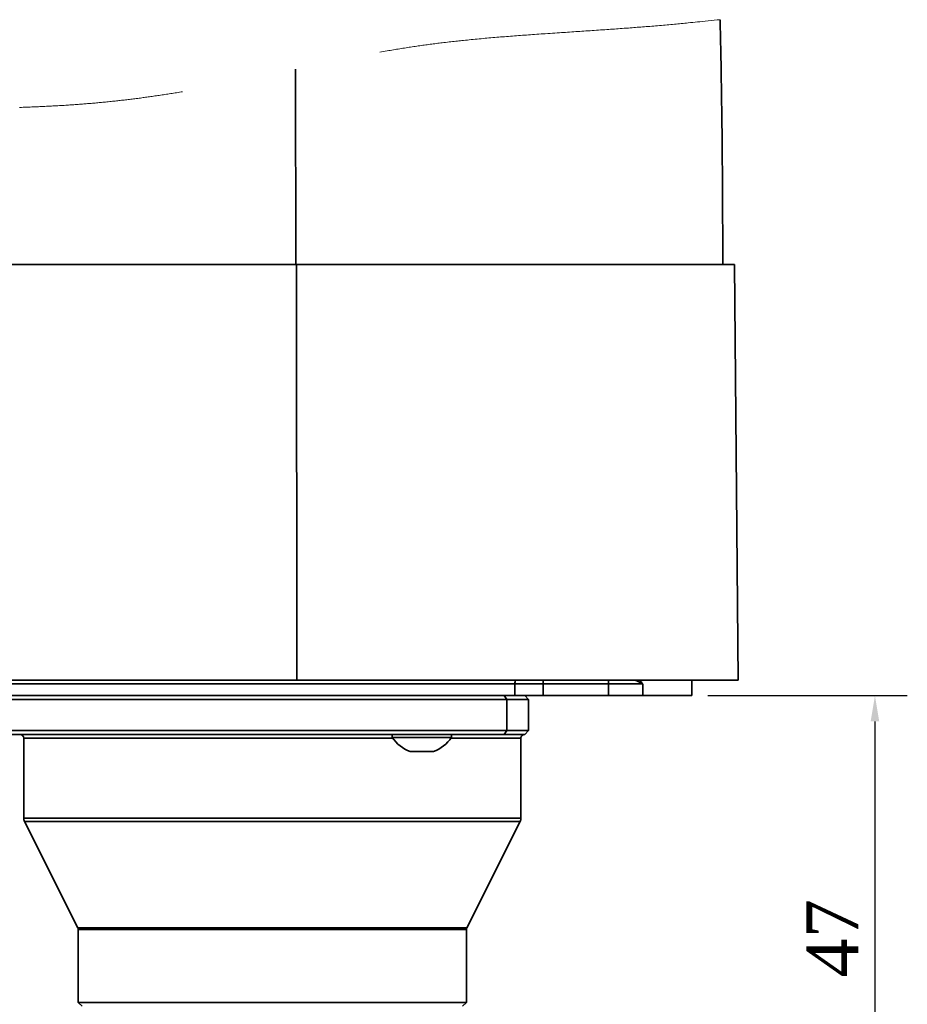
# Model space of a CAD drawing. Header units: millimetres. Extents: x 559 to 1365, y 424 to 1103.
# Tile 4 of 85: x 688 to 722, y 593 to 631. Entities that reach past the tile are written whole.
import ezdxf

# ---------------------------------------------------------------- set-up
doc = ezdxf.new("R2010")
doc.units = ezdxf.units.MM
doc.header["$PDSIZE"] = -1
doc.styles.get("Standard").update_dxf_attribs({"font": 'times.ttf'})
doc.dimstyles.new('直线标注', dxfattribs={"dimtxt": 2.4, "dimasz": 3, "dimexe": 1.25, "dimexo": 0.625, "dimtad": 1, "dimlfac": 2.5, "dimdsep": 46, "dimtxsty": 'Standard', "dimcen": 2.5, "dimadec": 0, "dimazin": 0, "dimtm": 1e-09, "dimtfac": 1, "dimtmove": 0, "dimatfit": 3, "dimfxl": 1, "dimarcsym": 0})

# ---------------------------------------------------------------- blocks, each defined once
blk = doc.blocks.new('*D168')
at = {"color": 0, "lineweight": -2}
for p, q in [((714.288, 604.818), (721.988, 604.818)), ((720.738, 603.818), (720.738, 587.068)), ((704.088, 586.068), (721.988, 586.068))]:
    blk.add_line(p, q, dxfattribs=at)
at = {"color": 0}
for points in [[(720.905, 603.818), (720.572, 603.818), (720.738, 604.818)], [(720.572, 587.068), (720.905, 587.068), (720.738, 586.068)]]:
    blk.add_solid(points, dxfattribs=at)
at = {"layer": 'Defpoints', "color": 0}
for p in [(713.663, 604.818), (703.463, 586.068), (720.738, 586.068)]:
    blk.add_point(p, dxfattribs=at)
at = {"color": 0, "insert": (719.093, 595.443), "char_height": 2, "attachment_point": 5, "rotation": 90}
blk.add_mtext('47', dxfattribs=at)

msp = doc.modelspace()

# ---------------------------------------------------------------- linework, layer by layer
at = {"color": 7, "linetype": 'Continuous', "lineweight": 18}
for p, q in [((710.8982, 630.5805), (710.8242, 630.5751)), ((710.9783, 630.5863), (710.8982, 630.5805)), ((711.0584, 630.5922), (710.9783, 630.5863)), ((711.1386, 630.5981), (711.0584, 630.5922)), ((711.219, 630.6041), (711.1386, 630.5981)), ((711.2872, 630.6093), (711.219, 630.6041)), ((711.3555, 630.6144), (711.2872, 630.6093)), ((711.4239, 630.6197), (711.3555, 630.6144)), ((711.4923, 630.6249), (711.4239, 630.6197)), ((711.5608, 630.6302), (711.4923, 630.6249)), ((711.6294, 630.6356), (711.5608, 630.6302)), ((711.6981, 630.641), (711.6294, 630.6356)), ((711.7668, 630.6464), (711.6981, 630.641)), ((711.8356, 630.6519), (711.7668, 630.6464)), ((711.9044, 630.6575), (711.8356, 630.6519)), ((711.9733, 630.6631), (711.9044, 630.6575)), ((712.0423, 630.6687), (711.9733, 630.6631)), ((712.1177, 630.6749), (712.0423, 630.6687)), ((712.1931, 630.6812), (712.1177, 630.6749)), ((712.2686, 630.6876), (712.1931, 630.6812)), ((712.3442, 630.694), (712.2686, 630.6876)), ((712.4199, 630.7005), (712.3442, 630.694)), ((712.4957, 630.7071), (712.4199, 630.7005)), ((712.5715, 630.7138), (712.4957, 630.7071)), ((712.6411, 630.7199), (712.5715, 630.7138)), ((712.7108, 630.7261), (712.6411, 630.7199)), ((712.7806, 630.7324), (712.7108, 630.7261)), ((712.8504, 630.7388), (712.7806, 630.7324)), ((712.9203, 630.7452), (712.8504, 630.7388)), ((712.9902, 630.7517), (712.9203, 630.7452)), ((713.0571, 630.7579), (712.9902, 630.7517)), ((713.124, 630.7643), (713.0571, 630.7579)), ((713.191, 630.7706), (713.124, 630.7643)), ((713.2581, 630.7771), (713.191, 630.7706)), ((713.3252, 630.7836), (713.2581, 630.7771)), ((713.3923, 630.7901), (713.3252, 630.7836)), ((713.4595, 630.7966), (713.3923, 630.7901)), ((713.5268, 630.8032), (713.4595, 630.7966)), ((713.6165, 630.8121), (713.5268, 630.8032)), ((713.7064, 630.821), (713.6165, 630.8121)), ((713.7963, 630.83), (713.7064, 630.821)), ((713.8862, 630.8389), (713.7963, 630.83)), ((713.9762, 630.8479), (713.8862, 630.8389)), ((714.0663, 630.8569), (713.9762, 630.8479)), ((714.181, 630.8684), (714.0663, 630.8569)), ((714.2958, 630.8799), (714.181, 630.8684)), ((714.4106, 630.8913), (714.2958, 630.8799)), ((714.5254, 630.9027), (714.4106, 630.8913)), ((714.6403, 630.914), (714.5254, 630.9027)), ((714.7552, 630.9252), (714.6403, 630.914)), ((705.6015, 630.1984), (705.5255, 630.1914)), ((705.6775, 630.2052), (705.6015, 630.1984)), ((705.7536, 630.212), (705.6775, 630.2052)), ((705.8283, 630.2186), (705.7536, 630.212)), ((705.9031, 630.2251), (705.8283, 630.2186)), ((705.9779, 630.2315), (705.9031, 630.2251)), ((706.0528, 630.2379), (705.9779, 630.2315)), ((706.1291, 630.2443), (706.0528, 630.2379)), ((706.2055, 630.2506), (706.1291, 630.2443)), ((706.2819, 630.2569), (706.2055, 630.2506)), ((706.3585, 630.2631), (706.2819, 630.2569)), ((706.4351, 630.2693), (706.3585, 630.2631)), ((706.5104, 630.2753), (706.4351, 630.2693)), ((706.5858, 630.2812), (706.5104, 630.2753)), ((706.6612, 630.2871), (706.5858, 630.2812)), ((706.7368, 630.2929), (706.6612, 630.2871)), ((706.8137, 630.2988), (706.7368, 630.2929)), ((706.8908, 630.3046), (706.8137, 630.2988)), ((706.9679, 630.3104), (706.8908, 630.3046)), ((707.0451, 630.3162), (706.9679, 630.3104)), ((707.1224, 630.3219), (707.0451, 630.3162)), ((707.1998, 630.3275), (707.1224, 630.3219)), ((707.2772, 630.3332), (707.1998, 630.3275)), ((707.3548, 630.3387), (707.2772, 630.3332)), ((707.4324, 630.3443), (707.3548, 630.3387)), ((707.5101, 630.3498), (707.4324, 630.3443)), ((707.5925, 630.3556), (707.5101, 630.3498)), ((707.6751, 630.3614), (707.5925, 630.3556)), ((707.7578, 630.3672), (707.6751, 630.3614)), ((707.8405, 630.3729), (707.7578, 630.3672)), ((707.9233, 630.3786), (707.8405, 630.3729)), ((708.0063, 630.3843), (707.9233, 630.3786)), ((708.0978, 630.3905), (708.0063, 630.3843)), ((708.1895, 630.3967), (708.0978, 630.3905)), ((708.2812, 630.4029), (708.1895, 630.3967)), ((708.3731, 630.409), (708.2812, 630.4029)), ((708.4651, 630.4152), (708.3731, 630.409)), ((708.5572, 630.4213), (708.4651, 630.4152)), ((708.6346, 630.4265), (708.5572, 630.4213)), ((708.7122, 630.4317), (708.6346, 630.4265)), ((708.7898, 630.4368), (708.7122, 630.4317)), ((708.8675, 630.442), (708.7898, 630.4368)), ((708.9467, 630.4472), (708.8675, 630.442)), ((709.026, 630.4525), (708.9467, 630.4472)), ((709.1054, 630.4577), (709.026, 630.4525)), ((709.1848, 630.463), (709.1054, 630.4577)), ((709.2644, 630.4682), (709.1848, 630.463)), ((709.3426, 630.4734), (709.2644, 630.4682)), ((709.4209, 630.4786), (709.3426, 630.4734)), ((709.4993, 630.4839), (709.4209, 630.4786)), ((709.5777, 630.4891), (709.4993, 630.4839)), ((709.6577, 630.4944), (709.5777, 630.4891)), ((709.7378, 630.4998), (709.6577, 630.4944)), ((709.818, 630.5052), (709.7378, 630.4998)), ((709.8982, 630.5106), (709.818, 630.5052)), ((709.9786, 630.5161), (709.8982, 630.5106)), ((710.059, 630.5216), (709.9786, 630.5161)), ((710.1396, 630.5271), (710.059, 630.5216)), ((710.2202, 630.5326), (710.1396, 630.5271)), ((710.3009, 630.5382), (710.2202, 630.5326)), ((710.3817, 630.5438), (710.3009, 630.5382)), ((710.4553, 630.5489), (710.3817, 630.5438)), ((710.5289, 630.5541), (710.4553, 630.5489)), ((710.6026, 630.5593), (710.5289, 630.5541)), ((710.6764, 630.5645), (710.6026, 630.5593)), ((710.7502, 630.5698), (710.6764, 630.5645)), ((710.8242, 630.5751), (710.7502, 630.5698)), ((702.5083, 629.8211), (702.4472, 629.8112)), ((702.5694, 629.8308), (702.5083, 629.8211)), ((702.6306, 629.8405), (702.5694, 629.8308)), ((702.689, 629.8496), (702.6306, 629.8405)), ((702.7474, 629.8586), (702.689, 629.8496)), ((702.8059, 629.8676), (702.7474, 629.8586)), ((702.8644, 629.8765), (702.8059, 629.8676)), ((702.9229, 629.8853), (702.8644, 629.8765)), ((702.9815, 629.8939), (702.9229, 629.8853)), ((703.0401, 629.9026), (702.9815, 629.8939)), ((703.0987, 629.9111), (703.0401, 629.9026)), ((703.1568, 629.9194), (703.0987, 629.9111)), ((703.2149, 629.9276), (703.1568, 629.9194)), ((703.273, 629.9358), (703.2149, 629.9276)), ((703.3312, 629.9439), (703.273, 629.9358)), ((703.3894, 629.9519), (703.3312, 629.9439)), ((703.4476, 629.9598), (703.3894, 629.9519)), ((703.5059, 629.9676), (703.4476, 629.9598)), ((703.5631, 629.9751), (703.5059, 629.9676)), ((703.6202, 629.9826), (703.5631, 629.9751)), ((703.6775, 629.9901), (703.6202, 629.9826)), ((703.7347, 629.9974), (703.6775, 629.9901)), ((703.7931, 630.0048), (703.7347, 629.9974)), ((703.8514, 630.0121), (703.7931, 630.0048)), ((703.9099, 630.0194), (703.8514, 630.0121)), ((703.9683, 630.0265), (703.9099, 630.0194)), ((704.0268, 630.0336), (703.9683, 630.0265)), ((704.0921, 630.0415), (704.0268, 630.0336)), ((704.1575, 630.0492), (704.0921, 630.0415)), ((704.2229, 630.0569), (704.1575, 630.0492)), ((704.2884, 630.0644), (704.2229, 630.0569)), ((704.3539, 630.0719), (704.2884, 630.0644)), ((704.4195, 630.0793), (704.3539, 630.0719)), ((704.4851, 630.0866), (704.4195, 630.0793)), ((704.5507, 630.0938), (704.4851, 630.0866)), ((704.6096, 630.1002), (704.5507, 630.0938)), ((704.6685, 630.1065), (704.6096, 630.1002)), ((704.7275, 630.1128), (704.6685, 630.1065)), ((704.7865, 630.119), (704.7275, 630.1128)), ((704.8455, 630.1251), (704.7865, 630.119)), ((704.9207, 630.1329), (704.8455, 630.1251)), ((704.996, 630.1405), (704.9207, 630.1329)), ((705.0714, 630.148), (704.996, 630.1405)), ((705.1468, 630.1555), (705.0714, 630.148)), ((705.2222, 630.1628), (705.1468, 630.1555)), ((705.2979, 630.1701), (705.2222, 630.1628)), ((705.3737, 630.1773), (705.2979, 630.1701)), ((705.4496, 630.1844), (705.3737, 630.1773)), ((705.5255, 630.1914), (705.4496, 630.1844)), ((701.6834, 629.6808), (701.6118, 629.6679)), ((701.7551, 629.6936), (701.6834, 629.6808)), ((701.8268, 629.7063), (701.7551, 629.6936)), ((701.8985, 629.7189), (701.8268, 629.7063)), ((701.9594, 629.7295), (701.8985, 629.7189)), ((702.0203, 629.74), (701.9594, 629.7295)), ((702.0812, 629.7504), (702.0203, 629.74)), ((702.1421, 629.7608), (702.0812, 629.7504)), ((702.2031, 629.771), (702.1421, 629.7608)), ((702.2641, 629.7812), (702.2031, 629.771)), ((702.3251, 629.7913), (702.2641, 629.7812)), ((702.3861, 629.8013), (702.3251, 629.7913)), ((702.4472, 629.8112), (702.3861, 629.8013)), ((692.5186, 627.9204), (692.4681, 627.9136)), ((692.569, 627.9273), (692.5186, 627.9204)), ((692.6194, 627.9342), (692.569, 627.9273)), ((692.6706, 627.9412), (692.6194, 627.9342)), ((692.7217, 627.9484), (692.6706, 627.9412)), ((692.7727, 627.9555), (692.7217, 627.9484)), ((692.8237, 627.9627), (692.7727, 627.9555)), ((692.8746, 627.97), (692.8237, 627.9627)), ((692.9296, 627.9779), (692.8746, 627.97)), ((692.9845, 627.9859), (692.9296, 627.9779)), ((693.0393, 627.9939), (692.9845, 627.9859)), ((693.0941, 628.002), (693.0393, 627.9939)), ((693.1497, 628.0103), (693.0941, 628.002)), ((693.2053, 628.0186), (693.1497, 628.0103)), ((693.2608, 628.027), (693.2053, 628.0186)), ((693.3162, 628.0354), (693.2608, 628.027)), ((693.3715, 628.0439), (693.3162, 628.0354)), ((693.4267, 628.0525), (693.3715, 628.0439)), ((693.4818, 628.0611), (693.4267, 628.0525)), ((693.5369, 628.0697), (693.4818, 628.0611)), ((693.5918, 628.0784), (693.5369, 628.0697)), ((693.6467, 628.0872), (693.5918, 628.0784)), ((693.7049, 628.0965), (693.6467, 628.0872)), ((693.7629, 628.1059), (693.7049, 628.0965)), ((693.8208, 628.1153), (693.7629, 628.1059)), ((693.8787, 628.1248), (693.8208, 628.1153)), ((693.9364, 628.1343), (693.8787, 628.1248)), ((693.9941, 628.1439), (693.9364, 628.1343)), ((687.771, 627.5373), (687.6981, 627.5347)), ((687.8439, 627.54), (687.771, 627.5373)), ((687.9168, 627.5427), (687.8439, 627.54)), ((687.9809, 627.5452), (687.9168, 627.5427)), ((688.045, 627.5477), (687.9809, 627.5452)), ((688.1089, 627.5502), (688.045, 627.5477)), ((688.1728, 627.5529), (688.1089, 627.5502)), ((688.2367, 627.5555), (688.1728, 627.5529)), ((688.3005, 627.5583), (688.2367, 627.5555)), ((688.3642, 627.5611), (688.3005, 627.5583)), ((688.4265, 627.5638), (688.3642, 627.5611)), ((688.4888, 627.5667), (688.4265, 627.5638)), ((688.551, 627.5696), (688.4888, 627.5667)), ((688.6131, 627.5725), (688.551, 627.5696)), ((688.6763, 627.5756), (688.6131, 627.5725)), ((688.7394, 627.5787), (688.6763, 627.5756)), ((688.8024, 627.5819), (688.7394, 627.5787)), ((688.8653, 627.5851), (688.8024, 627.5819)), ((688.9282, 627.5884), (688.8653, 627.5851)), ((688.9898, 627.5918), (688.9282, 627.5884)), ((689.0514, 627.5951), (688.9898, 627.5918)), ((689.1129, 627.5986), (689.0514, 627.5951)), ((689.1742, 627.602), (689.1129, 627.5986)), ((689.2367, 627.6057), (689.1742, 627.602)), ((689.299, 627.6094), (689.2367, 627.6057)), ((689.3612, 627.6131), (689.299, 627.6094)), ((689.4234, 627.6169), (689.3612, 627.6131)), ((689.4854, 627.6208), (689.4234, 627.6169)), ((689.537, 627.6241), (689.4854, 627.6208)), ((689.5886, 627.6275), (689.537, 627.6241)), ((689.6401, 627.6309), (689.5886, 627.6275)), ((689.6915, 627.6343), (689.6401, 627.6309)), ((689.7429, 627.6378), (689.6915, 627.6343)), ((689.7942, 627.6414), (689.7429, 627.6378)), ((689.85, 627.6453), (689.7942, 627.6414)), ((689.9058, 627.6493), (689.85, 627.6453)), ((689.9615, 627.6533), (689.9058, 627.6493)), ((690.0172, 627.6574), (689.9615, 627.6533)), ((690.0727, 627.6616), (690.0172, 627.6574)), ((690.1281, 627.6659), (690.0727, 627.6616)), ((690.1835, 627.6702), (690.1281, 627.6659)), ((690.2312, 627.6739), (690.1835, 627.6702)), ((690.2789, 627.6778), (690.2312, 627.6739)), ((690.3266, 627.6816), (690.2789, 627.6778)), ((690.3741, 627.6855), (690.3266, 627.6816)), ((690.4216, 627.6895), (690.3741, 627.6855)), ((690.4719, 627.6938), (690.4216, 627.6895)), ((690.5221, 627.6981), (690.4719, 627.6938)), ((690.5723, 627.7025), (690.5221, 627.6981)), ((690.6223, 627.7069), (690.5723, 627.7025)), ((690.6723, 627.7114), (690.6223, 627.7069)), ((690.7222, 627.7159), (690.6723, 627.7114)), ((690.772, 627.7205), (690.7222, 627.7159)), ((690.8218, 627.7252), (690.772, 627.7205)), ((690.8714, 627.7299), (690.8218, 627.7252)), ((690.921, 627.7347), (690.8714, 627.7299)), ((690.9705, 627.7395), (690.921, 627.7347)), ((691.02, 627.7444), (690.9705, 627.7395)), ((691.0738, 627.7497), (691.02, 627.7444)), ((691.1276, 627.7552), (691.0738, 627.7497)), ((691.1812, 627.7607), (691.1276, 627.7552)), ((691.2348, 627.7663), (691.1812, 627.7607)), ((691.2883, 627.7719), (691.2348, 627.7663)), ((691.3417, 627.7776), (691.2883, 627.7719)), ((691.395, 627.7833), (691.3417, 627.7776)), ((691.4438, 627.7886), (691.395, 627.7833)), ((691.4925, 627.794), (691.4438, 627.7886)), ((691.5411, 627.7994), (691.4925, 627.794)), ((691.5897, 627.8049), (691.5411, 627.7994)), ((691.6382, 627.8104), (691.5897, 627.8049)), ((691.6866, 627.816), (691.6382, 627.8104)), ((691.7394, 627.8221), (691.6866, 627.816)), ((691.792, 627.8283), (691.7394, 627.8221)), ((691.8446, 627.8346), (691.792, 627.8283)), ((691.8971, 627.8409), (691.8446, 627.8346)), ((691.9495, 627.8472), (691.8971, 627.8409)), ((692.0018, 627.8536), (691.9495, 627.8472)), ((692.0541, 627.8601), (692.0018, 627.8536)), ((692.1063, 627.8666), (692.0541, 627.8601)), ((692.1583, 627.8732), (692.1063, 627.8666)), ((692.2103, 627.8798), (692.1583, 627.8732)), ((692.2623, 627.8865), (692.2103, 627.8798)), ((692.3141, 627.8932), (692.2623, 627.8865)), ((692.3659, 627.9), (692.3141, 627.8932)), ((692.4176, 627.9069), (692.3659, 627.9)), ((692.4681, 627.9136), (692.4176, 627.9069))]:
    msp.add_line(p, q, dxfattribs=at)
at = {"color": 7, "linetype": 'Continuous', "lineweight": 35}
for p, q in [((698.3737, 621.4678), (698.3625, 629.0082)), ((698.3972, 621.4678), (669.382, 621.4678)), ((698.4046, 605.4178), (698.3972, 621.4678)), ((715.3131, 621.4678), (698.3972, 621.4678)), ((715.4531, 605.4167), (715.3131, 621.4678)), ((671.8408, 605.4178), (698.4046, 605.4178)), ((706.8308, 605.2678), (687.393, 605.2678)), ((698.4046, 605.4178), (715.4531, 605.4178)), ((706.8308, 604.8178), (706.8308, 605.2678)), ((707.9201, 605.2678), (706.8308, 605.2678)), ((707.9201, 605.2678), (707.9201, 604.8178)), ((710.443, 605.2678), (707.9201, 605.2678)), ((711.7675, 605.2678), (710.443, 605.2678)), ((710.443, 604.8178), (710.443, 605.2678)), ((711.7675, 605.2678), (711.7675, 604.8178)), ((713.663, 604.8178), (713.663, 605.4178)), ((706.8308, 604.8178), (687.393, 604.8178)), ((706.4115, 604.8178), (706.5193, 604.6678)), ((707.9201, 604.8178), (706.8308, 604.8178)), ((707.213, 604.8178), (707.363, 604.6678)), ((707.9201, 604.8178), (710.443, 604.8178)), ((711.7675, 604.8178), (710.443, 604.8178)), ((713.663, 604.8178), (711.7675, 604.8178)), ((706.5193, 604.6678), (684.863, 604.6678)), ((706.5193, 603.4678), (706.5193, 604.6678)), ((707.363, 604.6678), (706.5193, 604.6678)), ((707.363, 604.6678), (707.363, 603.4678)), ((684.863, 603.4678), (706.5193, 603.4678)), ((703.0486, 603.3178), (685.0342, 603.3178)), ((702.098, 603.3178), (702.098, 603.2038)), ((702.098, 603.2038), (704.378, 603.2038)), ((703.0486, 603.3178), (704.3063, 603.3178)), ((706.4115, 603.3178), (704.3063, 603.3178)), ((704.378, 603.2038), (704.378, 603.3178)), ((706.5193, 603.4678), (706.4115, 603.3178)), ((707.213, 603.3178), (706.4115, 603.3178)), ((706.5193, 603.4678), (707.363, 603.4678)), ((707.363, 603.4678), (707.213, 603.3178)), ((687.863, 603.1678), (687.863, 600.0887)), ((707.063, 600.0887), (707.063, 603.1678)), ((702.788, 602.6578), (703.688, 602.6578)), ((687.8947, 599.9545), (689.9472, 595.8495)), ((704.9789, 595.8495), (707.0314, 599.9545)), ((689.963, 595.7824), (689.963, 592.9678)), ((704.963, 592.9678), (704.963, 595.7824)), ((689.963, 592.9678), (690.113, 592.8178)), ((689.963, 592.9678), (704.963, 592.9678)), ((704.813, 592.8178), (704.963, 592.9678))]:
    msp.add_line(p, q, dxfattribs=at)
at = {"color": 8, "linetype": 'Continuous', "lineweight": 35}
for p, q in [((707.9201, 605.2678), (707.9201, 605.4208)), ((710.443, 605.2678), (710.443, 605.4208)), ((702.122, 603.1678), (687.863, 603.1678)), ((707.063, 603.1678), (704.3541, 603.1678)), ((687.863, 600.0887), (707.063, 600.0887)), ((707.0314, 599.9545), (687.8947, 599.9545)), ((689.9472, 595.8495), (704.9789, 595.8495)), ((704.963, 595.7824), (689.963, 595.7824))]:
    msp.add_line(p, q, dxfattribs=at)
msp.add_arc((707.2189, 605.2701), 0.3881, 157.15692, 180.3321, dxfattribs=at)
at = {"color": 7, "linetype": 'Continuous', "lineweight": 35}
for centre, radius, start, end in [((687.713, 603.1678), 0.15, 0.00152, 89.99506), ((703.2381, 603.9355), 1.3546, 212.69392, 250.59751), ((703.2381, 603.9354), 1.3544, 289.39968, 327.30889), ((707.213, 603.1678), 0.15, 89.99811, 179.99848), ((688.1629, 600.0887), 0.2999, 180.00107, 206.57529), ((706.7628, 600.0887), 0.3002, 333.44582, 359.99228), ((689.8128, 595.7824), 0.1503, 0.02962, 26.54675), ((705.113, 595.7825), 0.1499, 153.43839, 180.01418)]:
    msp.add_arc(centre, radius, start, end, dxfattribs=at)
msp.add_open_spline([(714.863, 621.4678), (714.857, 622.9786), (714.8448, 626.041), (714.8003, 629.1936), (714.7575, 630.835), (714.7552, 630.9252)], degree=3, knots=[0, 0, 0, 0, 0.4792008, 0.9713707, 1, 1, 1, 1], dxfattribs=at)
at = {"color": 8, "linetype": 'Continuous', "lineweight": 35}
for points, knots in [([(711.4451, 605.4178), (711.4505, 605.4161), (711.563, 605.3812), (711.6692, 605.3249), (711.7668, 605.2682), (711.7675, 605.2678)], [0, 0, 0, 0, 0.0478902, 0.9934916, 1, 1, 1, 1]), ([(711.6557, 605.4178), (711.6713, 605.3989), (711.6997, 605.3644), (711.7348, 605.314), (711.7568, 605.2831), (711.767, 605.2686), (711.7675, 605.2678)], [0, 0, 0, 0, 0.3922563, 0.7157241, 0.9853935, 1, 1, 1, 1])]:
    msp.add_open_spline(points, degree=3, knots=knots, dxfattribs=at)

# ---------------------------------------------------------------- dimensions: what is measured, and where the dimension line sits
dim = msp.add_linear_dim(base=(720.7383, 586.0678), p1=(713.663, 604.8178), p2=(703.463, 586.0678), angle=90, text='47', dimstyle='直线标注', override={"dimtxt": 2, "dimasz": 1})
dim.commit()
dim.dimension.update_dxf_attribs({"geometry": '*D168', "text_midpoint": (719.0931, 595.4428)})

doc.saveas('drawing.dxf')
